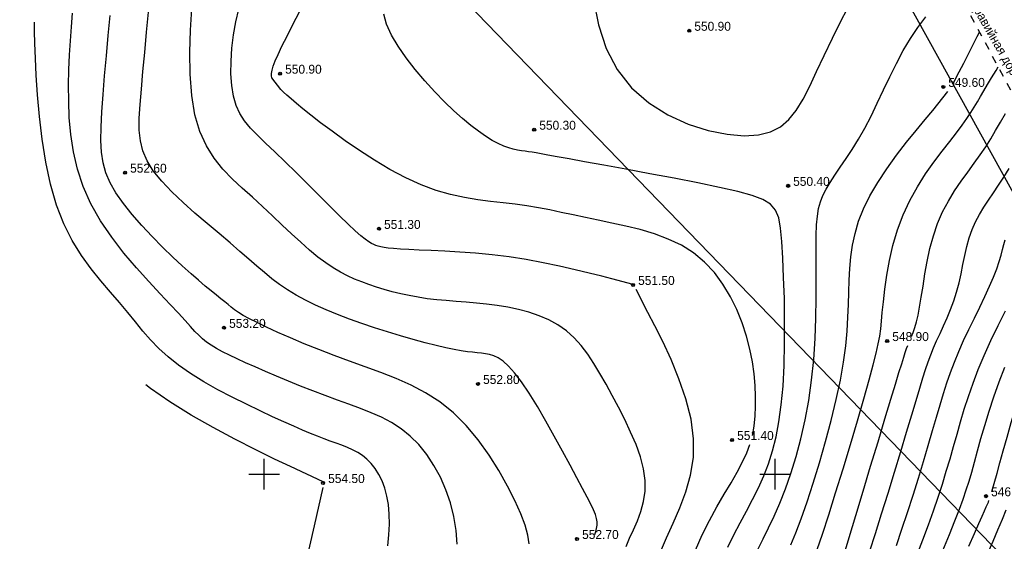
# Model space of a CAD drawing. Extents: x 0 to 362422, y 0 to 4201735.
# Tile 116 of 256: x 360026 to 360122, y 4200593 to 4200644. Entities that reach past the tile are written whole.
import ezdxf

# ---------------------------------------------------------------- set-up
doc = ezdxf.new("R2010")
doc.units = 0
doc.header["$LTSCALE"] = 0.5
doc.header["$MEASUREMENT"] = 0
doc.header["$PDMODE"] = 32
doc.header["$PDSIZE"] = 0.3
for name, pattern in [('CONTI', [0]), ('Д_ТРОТ_ТРУБА', [3, 1.5, -1.5]), ('ДОРОГИ_СТРОЯЩ', [9, 8, -1])]:
    doc.linetypes.add(name, pattern=pattern)
for name, color, linetype in [('(004) Точки рельефа', 7, 'Continuous'), ('(014) Водопровод', 5, 'ИК_Водопровод -------в--------'), ('(025) Дорога', 7, 'Continuous'), ('GORIZDEFAULT', 32, 'CONTI'), ('PI_TTDEFAULT', 5, 'CONTI'), ('SETKR', 2, 'CONTI')]:
    doc.layers.add(name, color=color, linetype=linetype)
doc.layers.add('(032) Горизонтали утолщенные', color=32, linetype='Continuous', lineweight=30)
doc.layers.add('.', color=7, linetype='Continuous', lineweight=15)
doc.styles.add('BM-431', font='txt')
doc.styles.add('D-431', font='txt')
doc.linetypes.add('ИК_Водопровод -------в--------', pattern='A,9,-0.6,["В",Standard,S=1.2,R=0,X=0,Y=-0.6],-1.2', length=10.8)

# ---------------------------------------------------------------- blocks, each defined once
blk = doc.blocks.new('BL_333')
at = {"color": 0}
for p, q in [((0, -1.5), (0, 1.5)), ((-1.5, 0), (1.5, 0))]:
    blk.add_line(p, q, dxfattribs=at)
blk = doc.blocks.new('gergrgrre')
at = {"layer": '(014) Водопровод', "flags": 128}
blk.add_lwpolyline([(360036.438, 4200773.015), (360047.098, 4200750.311), (360089.76, 4200681.101), (360107.619, 4200655.796), (360141.826, 4200594.039), (360149.345, 4200579.998), (360206.507, 4200508.61), (360230.262, 4200479.387), (360306.281, 4200388.525), (360409.154, 4200291.553), (360456.114, 4200244.191), (360490.793, 4200199.337)], dxfattribs=at)
at = {"layer": '(025) Дорога', "linetype": 'Д_ТРОТ_ТРУБА', "flags": 128}
blk.add_lwpolyline([(360034.859, 4200791.392), (360036.733, 4200790.501), (360038.761, 4200786.553), (360042.501, 4200778.433), (360055.492, 4200753.988), (360078.803, 4200711.411), (360116.369, 4200649.915), (360150.8, 4200586.24), (360165.682, 4200563.025), (360179.515, 4200545.24), (360209.989, 4200509.461), (360265.27, 4200443.63), (360306.026, 4200398.778), (360384.565, 4200319.74), (360425.367, 4200280.592), (360454.087, 4200253.775), (360461.596, 4200243.167), (360473.356, 4200225.782), (360486.072, 4200211.833), (360495.233, 4200201.295)], dxfattribs=at)
at = {"layer": '(032) Горизонтали утолщенные', "color": 32}
for points in [[(360085.42, 4200592.91, 552), (360085.76, 4200593.72, 552), (360086.14, 4200594.55, 552), (360086.52, 4200595.43, 552), (360086.86, 4200596.34, 552), (360087.12, 4200597.3, 552), (360087.28, 4200598.31, 552), (360087.29, 4200599.38, 552), (360087.13, 4200600.51, 552), (360086.82, 4200601.69, 552), (360086.39, 4200602.89, 552), (360085.86, 4200604.11, 552), (360085.28, 4200605.33, 552), (360084.66, 4200606.53, 552), (360084.04, 4200607.69, 552), (360083.45, 4200608.8, 552), (360082.86, 4200609.85, 552), (360082.27, 4200610.83, 552), (360081.67, 4200611.74, 552), (360081.03, 4200612.58, 552), (360080.34, 4200613.33, 552), (360079.58, 4200614, 552), (360078.75, 4200614.58, 552), (360077.85, 4200615.07, 552), (360076.9, 4200615.48, 552), (360075.9, 4200615.82, 552), (360074.88, 4200616.1, 552), (360073.84, 4200616.32, 552), (360072.8, 4200616.49, 552), (360071.77, 4200616.63, 552), (360070.76, 4200616.73, 552), (360069.76, 4200616.82, 552), (360068.78, 4200616.89, 552), (360067.82, 4200616.96, 552), (360066.88, 4200617.05, 552), (360065.96, 4200617.15, 552), (360065.07, 4200617.29, 552), (360064.2, 4200617.45, 552), (360063.36, 4200617.63, 552), (360062.54, 4200617.84, 552), (360061.75, 4200618.06, 552), (360060.99, 4200618.29, 552), (360060.25, 4200618.54, 552), (360059.54, 4200618.8, 552), (360058.84, 4200619.07, 552), (360058.15, 4200619.38, 552), (360057.46, 4200619.74, 552), (360056.75, 4200620.16, 552), (360056.02, 4200620.65, 552), (360055.25, 4200621.23, 552), (360054.43, 4200621.91, 552), (360053.58, 4200622.67, 552), (360052.68, 4200623.49, 552), (360051.76, 4200624.36, 552), (360050.81, 4200625.26, 552), (360049.84, 4200626.16, 552), (360048.86, 4200627.07, 552), (360047.86, 4200627.95, 552), (360046.89, 4200628.86, 552), (360045.96, 4200629.83, 552), (360045.11, 4200630.89, 552), (360044.35, 4200632.11, 552), (360043.71, 4200633.51, 552), (360043.23, 4200635.14, 552), (360042.92, 4200637.03, 552), (360042.77, 4200639.1, 552), (360042.73, 4200641.26, 552), (360042.8, 4200643.43, 552), (360042.93, 4200645.52, 552)], [(360098.33, 4200592.67, 550), (360098.83, 4200593.67, 550), (360099.36, 4200594.73, 550), (360099.9, 4200595.88, 550), (360100.45, 4200597.15, 550), (360101, 4200598.55, 550), (360101.53, 4200600.07, 550), (360102.04, 4200601.71, 550), (360102.51, 4200603.46, 550), (360102.93, 4200605.29, 550), (360103.29, 4200607.2, 550), (360103.57, 4200609.18, 550), (360103.78, 4200611.21, 550), (360103.91, 4200613.25, 550), (360103.98, 4200615.25, 550), (360104.02, 4200617.19, 550), (360104.02, 4200619, 550), (360104.02, 4200620.66, 550), (360104.01, 4200622.12, 550), (360104.02, 4200623.34, 550), (360104.06, 4200624.37, 550), (360104.13, 4200625.23, 550), (360104.25, 4200625.97, 550), (360104.43, 4200626.63, 550), (360104.67, 4200627.25, 550), (360104.98, 4200627.87, 550), (360105.38, 4200628.53, 550), (360105.85, 4200629.24, 550), (360106.37, 4200630.01, 550), (360106.94, 4200630.85, 550), (360107.54, 4200631.76, 550), (360108.15, 4200632.76, 550), (360108.77, 4200633.84, 550), (360109.39, 4200635.02, 550), (360109.99, 4200636.27, 550), (360110.61, 4200637.57, 550), (360111.23, 4200638.87, 550), (360111.87, 4200640.17, 550), (360112.54, 4200641.42, 550), (360113.23, 4200642.6, 550), (360113.97, 4200643.69, 550), (360114.73, 4200644.71, 550)], [(360062.11, 4200592.97, 554), (360062.2, 4200594.07, 554), (360062.25, 4200595.11, 554), (360062.23, 4200596.09, 554), (360062.15, 4200597.01, 554), (360062.01, 4200597.85, 554), (360061.8, 4200598.63, 554), (360061.54, 4200599.33, 554), (360061.23, 4200599.96, 554), (360060.87, 4200600.53, 554), (360060.48, 4200601.02, 554), (360060.06, 4200601.45, 554), (360059.61, 4200601.81, 554), (360059.15, 4200602.12, 554), (360058.65, 4200602.38, 554), (360058.14, 4200602.61, 554), (360057.6, 4200602.82, 554), (360057.05, 4200603.02, 554), (360056.47, 4200603.23, 554), (360055.87, 4200603.45, 554), (360055.23, 4200603.7, 554), (360054.53, 4200603.98, 554), (360053.76, 4200604.3, 554), (360052.9, 4200604.68, 554), (360051.93, 4200605.11, 554), (360050.83, 4200605.61, 554), (360049.6, 4200606.18, 554), (360048.26, 4200606.82, 554), (360046.87, 4200607.51, 554), (360045.46, 4200608.25, 554), (360044.09, 4200609.03, 554), (360042.79, 4200609.82, 554), (360041.61, 4200610.64, 554), (360040.59, 4200611.45, 554), (360039.69, 4200612.28, 554), (360038.88, 4200613.13, 554), (360038.13, 4200613.99, 554), (360037.4, 4200614.89, 554), (360036.65, 4200615.81, 554), (360035.85, 4200616.78, 554), (360034.97, 4200617.8, 554), (360034.03, 4200618.89, 554), (360033.08, 4200620.07, 554), (360032.13, 4200621.38, 554), (360031.22, 4200622.84, 554), (360030.4, 4200624.47, 554), (360029.67, 4200626.3, 554), (360029.09, 4200628.34, 554), (360028.62, 4200630.52, 554), (360028.27, 4200632.76, 554), (360028.01, 4200634.98, 554), (360027.82, 4200637.09, 554), (360027.69, 4200639.01, 554), (360027.61, 4200640.66, 554), (360027.55, 4200642.15, 554), (360027.52, 4200643.29, 554), (360027.52, 4200644.21, 554)], [(360109.27, 4200592.49, 548), (360109.82, 4200594.19, 548), (360110.42, 4200596.1, 548), (360111.05, 4200598.12, 548), (360111.68, 4200600.18, 548), (360112.29, 4200602.2, 548), (360112.86, 4200604.09, 548), (360113.37, 4200605.79, 548), (360113.79, 4200607.21, 548), (360114.15, 4200608.4, 548), (360114.45, 4200609.4, 548), (360114.72, 4200610.24, 548), (360114.97, 4200610.98, 548), (360115.22, 4200611.67, 548), (360115.5, 4200612.34, 548), (360115.8, 4200613.03, 548), (360116.14, 4200613.76, 548), (360116.48, 4200614.51, 548), (360116.83, 4200615.29, 548), (360117.17, 4200616.1, 548), (360117.48, 4200616.94, 548), (360117.76, 4200617.8, 548), (360117.99, 4200618.69, 548), (360118.2, 4200619.59, 548), (360118.38, 4200620.49, 548), (360118.57, 4200621.38, 548), (360118.76, 4200622.26, 548), (360118.99, 4200623.1, 548), (360119.27, 4200623.91, 548), (360119.6, 4200624.67, 548), (360119.99, 4200625.39, 548), (360120.41, 4200626.1, 548), (360120.88, 4200626.8, 548), (360121.37, 4200627.52, 548), (360121.87, 4200628.26, 548), (360122.38, 4200629.05, 548), (360122.9, 4200629.9, 548)], [(360121.19, 4200598.28, 546), (360121.74, 4200600.08, 546), (360122, 4200601.09, 546), (360122.32, 4200602.28, 546), (360122.69, 4200603.61, 546), (360123.1, 4200605.04, 546), (360123.55, 4200606.52, 546), (360124.04, 4200608.01, 546), (360124.57, 4200609.48, 546), (360125.13, 4200610.88, 546), (360125.73, 4200612.22, 546), (360126.36, 4200613.53, 546), (360127.03, 4200614.81, 546), (360127.73, 4200616.09, 546), (360128.48, 4200617.38, 546), (360129.26, 4200618.69, 546), (360130.09, 4200620.04, 546), (360130.93, 4200621.41, 546), (360131.386, 4200622.144, 546)], [(360118.96, 4200592.95, 546), (360119.51, 4200594.2, 546), (360119.94, 4200595.16, 546), (360120.26, 4200595.88, 546), (360120.49, 4200596.4, 546), (360120.66, 4200596.78, 546), (360120.78, 4200597.04, 546), (360120.87, 4200597.24, 546), (360120.92, 4200597.4, 546)]]:
    blk.add_polyline3d(points, dxfattribs=at)
at = {"linetype": 'Continuous', "elevation": 1.643}
blk.add_lwpolyline([(359968.105, 4200751.148), (360144.875, 4200568.598), (360208.905, 4200501.768), (360248.135, 4200449.088), (360280.365, 4200400.868), (360329.345, 4200345.008), (360410.625, 4200285.188), (360473.125, 4200218.998), (360491.256, 4200199.541)], dxfattribs=at)
at = {"layer": 'GORIZDEFAULT', "color": 32}
for points in [[(360068.9, 4200593.13, 553.5), (360068.78, 4200594.49, 553.5), (360068.57, 4200595.85, 553.5), (360068.23, 4200597.18, 553.5), (360067.79, 4200598.47, 553.5), (360067.25, 4200599.7, 553.5), (360066.61, 4200600.85, 553.5), (360065.9, 4200601.92, 553.5), (360065.12, 4200602.88, 553.5), (360064.29, 4200603.72, 553.5), (360063.4, 4200604.43, 553.5), (360062.47, 4200605.03, 553.5), (360061.49, 4200605.55, 553.5), (360060.47, 4200606, 553.5), (360059.41, 4200606.42, 553.5), (360058.3, 4200606.82, 553.5), (360057.16, 4200607.23, 553.5), (360055.97, 4200607.67, 553.5), (360054.77, 4200608.13, 553.5), (360053.56, 4200608.61, 553.5), (360052.37, 4200609.1, 553.5), (360051.22, 4200609.58, 553.5), (360050.13, 4200610.04, 553.5), (360049.11, 4200610.48, 553.5), (360048.18, 4200610.89, 553.5), (360047.35, 4200611.27, 553.5), (360046.6, 4200611.63, 553.5), (360045.93, 4200611.96, 553.5), (360045.33, 4200612.28, 553.5), (360044.81, 4200612.6, 553.5), (360044.36, 4200612.91, 553.5), (360043.96, 4200613.22, 553.5), (360043.59, 4200613.57, 553.5), (360043.21, 4200613.96, 553.5), (360042.78, 4200614.44, 553.5), (360042.26, 4200615.02, 553.5), (360041.62, 4200615.73, 553.5), (360040.81, 4200616.6, 553.5), (360039.83, 4200617.64, 553.5), (360038.7, 4200618.84, 553.5), (360037.5, 4200620.17, 553.5), (360036.27, 4200621.62, 553.5), (360035.08, 4200623.16, 553.5), (360033.98, 4200624.78, 553.5), (360033.04, 4200626.44, 553.5), (360032.29, 4200628.12, 553.5), (360031.74, 4200629.82, 553.5), (360031.34, 4200631.52, 553.5), (360031.08, 4200633.2, 553.5), (360030.93, 4200634.86, 553.5), (360030.87, 4200636.47, 553.5), (360030.86, 4200638.04, 553.5), (360030.89, 4200639.54, 553.5), (360030.95, 4200640.99, 553.5), (360031.04, 4200642.39, 553.5), (360031.14, 4200643.75, 553.5), (360031.25, 4200645.07, 553.5)], [(360082.34, 4200594.09, 552.5), (360082.44, 4200594.37, 552.5), (360082.53, 4200594.67, 552.5), (360082.57, 4200594.99, 552.5), (360082.57, 4200595.32, 552.5), (360082.52, 4200595.66, 552.5), (360082.41, 4200596.04, 552.5), (360082.22, 4200596.5, 552.5), (360081.96, 4200597.05, 552.5), (360081.61, 4200597.74, 552.5), (360081.16, 4200598.59, 552.5), (360080.61, 4200599.63, 552.5), (360079.95, 4200600.86, 552.5), (360079.2, 4200602.24, 552.5), (360078.39, 4200603.7, 552.5), (360077.56, 4200605.17, 552.5), (360076.73, 4200606.6, 552.5), (360075.92, 4200607.9, 552.5), (360075.17, 4200609.02, 552.5), (360074.5, 4200609.9, 552.5), (360073.91, 4200610.56, 552.5), (360073.38, 4200611.03, 552.5), (360072.9, 4200611.36, 552.5), (360072.46, 4200611.57, 552.5), (360072.04, 4200611.69, 552.5), (360071.65, 4200611.76, 552.5), (360071.25, 4200611.81, 552.5), (360070.84, 4200611.86, 552.5), (360070.39, 4200611.91, 552.5), (360069.88, 4200611.97, 552.5), (360069.29, 4200612.06, 552.5), (360068.59, 4200612.19, 552.5), (360067.77, 4200612.36, 552.5), (360066.82, 4200612.58, 552.5), (360065.74, 4200612.85, 552.5), (360064.58, 4200613.16, 552.5), (360063.35, 4200613.52, 552.5), (360062.08, 4200613.9, 552.5), (360060.81, 4200614.3, 552.5), (360059.56, 4200614.72, 552.5), (360058.35, 4200615.16, 552.5), (360057.19, 4200615.6, 552.5), (360056.08, 4200616.06, 552.5), (360055.03, 4200616.53, 552.5), (360054.05, 4200617.01, 552.5), (360053.13, 4200617.51, 552.5), (360052.27, 4200618.02, 552.5), (360051.49, 4200618.55, 552.5), (360050.75, 4200619.1, 552.5), (360050.02, 4200619.7, 552.5), (360049.28, 4200620.33, 552.5), (360048.49, 4200621.02, 552.5), (360047.63, 4200621.78, 552.5), (360046.67, 4200622.61, 552.5), (360045.59, 4200623.52, 552.5), (360044.43, 4200624.5, 552.5), (360043.23, 4200625.52, 552.5), (360042.06, 4200626.57, 552.5), (360040.95, 4200627.62, 552.5), (360039.97, 4200628.66, 552.5), (360039.15, 4200629.67, 552.5), (360038.55, 4200630.64, 552.5), (360038.13, 4200631.6, 552.5), (360037.89, 4200632.59, 552.5), (360037.77, 4200633.65, 552.5), (360037.77, 4200634.82, 552.5), (360037.85, 4200636.14, 552.5), (360037.98, 4200637.65, 552.5), (360038.14, 4200639.37, 552.5), (360038.32, 4200641.25, 552.5), (360038.5, 4200643.21, 552.5), (360038.69, 4200645.17, 552.5)], [(360086.1, 4200618.54, 551.5), (360084.03, 4200619.1, 551.5), (360083.03, 4200619.36, 551.5), (360081.81, 4200619.66, 551.5), (360080.43, 4200619.99, 551.5), (360078.91, 4200620.33, 551.5), (360077.31, 4200620.67, 551.5), (360075.64, 4200620.98, 551.5), (360073.96, 4200621.24, 551.5), (360072.3, 4200621.45, 551.5), (360070.68, 4200621.61, 551.5), (360069.13, 4200621.72, 551.5), (360067.68, 4200621.81, 551.5), (360066.35, 4200621.87, 551.5), (360065.17, 4200621.91, 551.5), (360064.15, 4200621.95, 551.5), (360063.33, 4200622, 551.5), (360062.66, 4200622.05, 551.5), (360062.14, 4200622.1, 551.5), (360061.74, 4200622.16, 551.5), (360061.42, 4200622.22, 551.5), (360061.16, 4200622.29, 551.5), (360060.94, 4200622.36, 551.5), (360060.73, 4200622.44, 551.5), (360060.5, 4200622.55, 551.5), (360060.23, 4200622.71, 551.5), (360059.89, 4200622.96, 551.5), (360059.46, 4200623.31, 551.5), (360058.91, 4200623.8, 551.5), (360058.22, 4200624.45, 551.5), (360057.37, 4200625.27, 551.5), (360056.4, 4200626.23, 551.5), (360055.34, 4200627.28, 551.5), (360054.24, 4200628.38, 551.5), (360053.12, 4200629.49, 551.5), (360052.04, 4200630.55, 551.5), (360051.04, 4200631.52, 551.5), (360050.14, 4200632.38, 551.5), (360049.35, 4200633.14, 551.5), (360048.67, 4200633.84, 551.5), (360048.09, 4200634.54, 551.5), (360047.62, 4200635.26, 551.5), (360047.26, 4200636.05, 551.5), (360046.99, 4200636.95, 551.5), (360046.82, 4200637.99, 551.5), (360046.75, 4200639.14, 551.5), (360046.76, 4200640.38, 551.5), (360046.85, 4200641.66, 551.5), (360047.01, 4200642.96, 551.5), (360047.24, 4200644.24, 551.5), (360047.53, 4200645.47, 551.5)], [(360075.94, 4200593.16, 553), (360075.8, 4200594.02, 553), (360075.53, 4200594.99, 553), (360075.11, 4200596.12, 553), (360074.54, 4200597.41, 553), (360073.82, 4200598.83, 553), (360072.97, 4200600.34, 553), (360072.01, 4200601.86, 553), (360070.93, 4200603.34, 553), (360069.76, 4200604.74, 553), (360068.51, 4200605.99, 553), (360067.19, 4200607.05, 553), (360065.8, 4200607.95, 553), (360064.37, 4200608.7, 553), (360062.9, 4200609.36, 553), (360061.4, 4200609.94, 553), (360059.88, 4200610.49, 553), (360058.36, 4200611.03, 553), (360056.84, 4200611.59, 553), (360055.35, 4200612.17, 553), (360053.91, 4200612.75, 553), (360052.57, 4200613.32, 553), (360051.33, 4200613.86, 553), (360050.23, 4200614.36, 553), (360049.3, 4200614.81, 553), (360048.55, 4200615.19, 553), (360047.96, 4200615.51, 553), (360047.49, 4200615.8, 553), (360047.11, 4200616.06, 553), (360046.78, 4200616.31, 553), (360046.47, 4200616.57, 553), (360046.14, 4200616.84, 553), (360045.76, 4200617.15, 553), (360045.32, 4200617.5, 553), (360044.82, 4200617.91, 553), (360044.24, 4200618.39, 553), (360043.58, 4200618.95, 553), (360042.84, 4200619.6, 553), (360041.99, 4200620.36, 553), (360041.06, 4200621.23, 553), (360040.06, 4200622.19, 553), (360039.04, 4200623.23, 553), (360038.03, 4200624.3, 553), (360037.08, 4200625.38, 553), (360036.22, 4200626.46, 553), (360035.49, 4200627.5, 553), (360034.93, 4200628.49, 553), (360034.52, 4200629.45, 553), (360034.25, 4200630.44, 553), (360034.09, 4200631.49, 553), (360034.02, 4200632.64, 553), (360034.04, 4200633.94, 553), (360034.12, 4200635.42, 553), (360034.23, 4200637.11, 553), (360034.38, 4200638.96, 553), (360034.56, 4200640.91, 553), (360034.74, 4200642.89, 553), (360034.93, 4200644.84, 553)], [(360097.78, 4200603.77, 551), (360097.94, 4200604.69, 551), (360098.04, 4200605.69, 551), (360098.08, 4200606.6, 551), (360098.09, 4200607.6, 551), (360098.04, 4200608.67, 551), (360097.94, 4200609.8, 551), (360097.78, 4200610.99, 551), (360097.53, 4200612.23, 551), (360097.2, 4200613.5, 551), (360096.78, 4200614.8, 551), (360096.25, 4200616.09, 551), (360095.63, 4200617.35, 551), (360094.89, 4200618.57, 551), (360094.05, 4200619.7, 551), (360093.09, 4200620.73, 551), (360092.01, 4200621.63, 551), (360090.82, 4200622.38, 551), (360089.53, 4200622.99, 551), (360088.18, 4200623.5, 551), (360086.79, 4200623.91, 551), (360085.39, 4200624.25, 551), (360084.01, 4200624.55, 551), (360082.68, 4200624.82, 551), (360081.43, 4200625.09, 551), (360080.23, 4200625.35, 551), (360079.07, 4200625.6, 551), (360077.94, 4200625.83, 551), (360076.83, 4200626.05, 551), (360075.7, 4200626.24, 551), (360074.56, 4200626.4, 551), (360073.38, 4200626.54, 551), (360072.16, 4200626.67, 551), (360070.9, 4200626.83, 551), (360069.59, 4200627.04, 551), (360068.23, 4200627.33, 551), (360066.82, 4200627.74, 551), (360065.36, 4200628.28, 551), (360063.85, 4200628.97, 551), (360062.31, 4200629.79, 551), (360060.79, 4200630.7, 551), (360059.32, 4200631.65, 551), (360057.92, 4200632.61, 551), (360056.65, 4200633.53, 551), (360055.52, 4200634.37, 551), (360054.57, 4200635.1, 551), (360053.79, 4200635.72, 551), (360053.15, 4200636.25, 551), (360052.64, 4200636.7, 551), (360052.23, 4200637.07, 551), (360051.9, 4200637.37, 551), (360051.63, 4200637.62, 551), (360050.75, 4200638.76, 551), (360050.72, 4200638.95, 551), (360050.73, 4200639.19, 551), (360050.78, 4200639.49, 551), (360050.89, 4200639.89, 551), (360051.08, 4200640.41, 551), (360051.36, 4200641.05, 551), (360051.74, 4200641.86, 551), (360052.24, 4200642.84, 551), (360052.82, 4200643.97, 551), (360053.47, 4200645.22, 551)], [(360095.37, 4200592.84, 550.5), (360095.95, 4200594.04, 550.5), (360096.56, 4200595.22, 550.5), (360097.18, 4200596.37, 550.5), (360097.79, 4200597.52, 550.5), (360098.36, 4200598.66, 550.5), (360098.88, 4200599.82, 550.5), (360099.34, 4200601.01, 550.5), (360099.74, 4200602.27, 550.5), (360100.09, 4200603.63, 550.5), (360100.37, 4200605.12, 550.5), (360100.6, 4200606.76, 550.5), (360100.77, 4200608.59, 550.5), (360100.87, 4200610.61, 550.5), (360100.92, 4200612.77, 550.5), (360100.93, 4200614.98, 550.5), (360100.9, 4200617.16, 550.5), (360100.83, 4200619.24, 550.5), (360100.75, 4200621.13, 550.5), (360100.65, 4200622.75, 550.5), (360100.53, 4200624.05, 550.5), (360100.35, 4200625.05, 550.5), (360100.04, 4200625.81, 550.5), (360099.55, 4200626.4, 550.5), (360098.81, 4200626.86, 550.5), (360097.76, 4200627.25, 550.5), (360096.35, 4200627.63, 550.5), (360094.54, 4200628.04, 550.5), (360092.42, 4200628.48, 550.5), (360090.11, 4200628.93, 550.5), (360087.73, 4200629.38, 550.5), (360085.4, 4200629.81, 550.5), (360083.23, 4200630.2, 550.5), (360081.34, 4200630.54, 550.5), (360079.83, 4200630.82, 550.5), (360078.66, 4200631.03, 550.5), (360077.77, 4200631.2, 550.5), (360077.1, 4200631.32, 550.5), (360076.61, 4200631.41, 550.5), (360076.21, 4200631.48, 550.5), (360075.87, 4200631.53, 550.5), (360075.53, 4200631.57, 550.5), (360075.17, 4200631.62, 550.5), (360074.78, 4200631.68, 550.5), (360074.37, 4200631.77, 550.5), (360073.93, 4200631.9, 550.5), (360073.44, 4200632.08, 550.5), (360072.9, 4200632.33, 550.5), (360072.31, 4200632.64, 550.5), (360071.67, 4200633.04, 550.5), (360070.97, 4200633.53, 550.5), (360070.22, 4200634.1, 550.5), (360069.42, 4200634.77, 550.5), (360068.56, 4200635.54, 550.5), (360067.65, 4200636.41, 550.5), (360066.7, 4200637.39, 550.5), (360065.72, 4200638.45, 550.5), (360064.77, 4200639.56, 550.5), (360063.89, 4200640.7, 550.5), (360063.1, 4200641.84, 550.5), (360062.45, 4200642.94, 550.5), (360061.98, 4200643.99, 550.5), (360061.71, 4200644.97, 550.5)], [(360082.22, 4200646.34, 550.5), (360082.71, 4200643.94, 550.5), (360083.46, 4200641.64, 550.5), (360084.53, 4200639.56, 550.5), (360085.95, 4200637.78, 550.5), (360087.64, 4200636.31, 550.5), (360089.51, 4200635.14, 550.5), (360091.48, 4200634.24, 550.5), (360093.44, 4200633.61, 550.5), (360095.3, 4200633.23, 550.5), (360096.97, 4200633.09, 550.5), (360098.38, 4200633.17, 550.5), (360099.55, 4200633.46, 550.5), (360100.52, 4200633.97, 550.5), (360101.35, 4200634.67, 550.5), (360102.07, 4200635.57, 550.5), (360102.73, 4200636.66, 550.5), (360103.38, 4200637.93, 550.5), (360104.06, 4200639.36, 550.5), (360104.79, 4200640.94, 550.5), (360105.6, 4200642.64, 550.5), (360106.49, 4200644.42, 550.5), (360107.48, 4200646.27, 550.5)], [(360117.48, 4200638.31, 549.5), (360117.69, 4200638.72, 549.5), (360118.01, 4200639.34, 549.5), (360118.45, 4200640.2, 549.5), (360119.04, 4200641.36, 549.5), (360119.77, 4200642.81, 549.5), (360119.982, 4200643.234, 549.5)], [(360104.12, 4200592.61, 549), (360104.63, 4200594.12, 549), (360105.24, 4200596, 549), (360105.92, 4200598.16, 549), (360106.64, 4200600.5, 549), (360107.36, 4200602.89, 549), (360108.05, 4200605.21, 549), (360108.67, 4200607.36, 549), (360109.2, 4200609.2, 549), (360109.6, 4200610.67, 549), (360109.89, 4200611.82, 549), (360110.09, 4200612.73, 549), (360110.23, 4200613.5, 549), (360110.33, 4200614.21, 549), (360110.4, 4200614.95, 549), (360110.48, 4200615.81, 549), (360110.59, 4200616.86, 549), (360110.73, 4200618.08, 549), (360110.93, 4200619.44, 549), (360111.19, 4200620.88, 549), (360111.53, 4200622.37, 549), (360111.97, 4200623.88, 549), (360112.52, 4200625.35, 549), (360113.17, 4200626.76, 549), (360113.92, 4200628.1, 549), (360114.71, 4200629.35, 549), (360115.53, 4200630.51, 549), (360116.33, 4200631.57, 549), (360117.08, 4200632.53, 549), (360117.74, 4200633.38, 549), (360118.3, 4200634.13, 549), (360118.76, 4200634.78, 549), (360119.15, 4200635.36, 549), (360119.48, 4200635.9, 549), (360119.79, 4200636.42, 549), (360120.1, 4200636.94, 549), (360120.42, 4200637.49, 549), (360120.78, 4200638.09, 549), (360121.18, 4200638.75, 549), (360121.62, 4200639.47, 549), (360121.827, 4200639.822, 549)], [(360101.53, 4200593.09, 549.5), (360102.01, 4200594.25, 549.5), (360102.54, 4200595.63, 549.5), (360103.12, 4200597.27, 549.5), (360103.73, 4200599.12, 549.5), (360104.34, 4200601.1, 549.5), (360104.93, 4200603.17, 549.5), (360105.49, 4200605.25, 549.5), (360105.98, 4200607.28, 549.5), (360106.39, 4200609.19, 549.5), (360106.69, 4200610.94, 549.5), (360106.9, 4200612.53, 549.5), (360107.04, 4200613.99, 549.5), (360107.12, 4200615.34, 549.5), (360107.18, 4200616.6, 549.5), (360107.21, 4200617.8, 549.5), (360107.25, 4200618.96, 549.5), (360107.31, 4200620.1, 549.5), (360107.41, 4200621.24, 549.5), (360107.57, 4200622.38, 549.5), (360107.82, 4200623.53, 549.5), (360108.17, 4200624.72, 549.5), (360108.64, 4200625.93, 549.5), (360109.26, 4200627.2, 549.5), (360110.04, 4200628.52, 549.5), (360110.93, 4200629.86, 549.5), (360111.89, 4200631.18, 549.5), (360112.86, 4200632.45, 549.5), (360113.81, 4200633.62, 549.5), (360114.68, 4200634.67, 549.5), (360115.42, 4200635.55, 549.5), (360116.91, 4200637.43, 549.5)], [(360113.35, 4200613.45, 548.5), (360113.51, 4200613.85, 548.5), (360113.67, 4200614.32, 548.5), (360113.83, 4200614.88, 548.5), (360113.99, 4200615.55, 548.5), (360114.14, 4200616.34, 548.5), (360114.3, 4200617.3, 548.5), (360114.47, 4200618.39, 548.5), (360114.65, 4200619.57, 548.5), (360114.87, 4200620.8, 548.5), (360115.15, 4200622.06, 548.5), (360115.48, 4200623.3, 548.5), (360115.89, 4200624.5, 548.5), (360116.39, 4200625.64, 548.5), (360116.95, 4200626.7, 548.5), (360117.56, 4200627.7, 548.5), (360118.2, 4200628.64, 548.5), (360118.85, 4200629.54, 548.5), (360119.47, 4200630.4, 548.5), (360120.06, 4200631.22, 548.5), (360120.6, 4200632.01, 548.5), (360121.09, 4200632.8, 548.5), (360121.57, 4200633.59, 548.5), (360122.04, 4200634.41, 548.5), (360122.53, 4200635.27, 548.5)], [(360111.87, 4200593.02, 547.5), (360112.41, 4200594.6, 547.5), (360112.96, 4200596.25, 547.5), (360113.5, 4200597.93, 547.5), (360114.02, 4200599.6, 547.5), (360114.52, 4200601.24, 547.5), (360114.98, 4200602.8, 547.5), (360115.41, 4200604.25, 547.5), (360115.79, 4200605.56, 547.5), (360116.15, 4200606.76, 547.5), (360116.48, 4200607.87, 547.5), (360116.81, 4200608.92, 547.5), (360117.16, 4200609.94, 547.5), (360117.54, 4200610.95, 547.5), (360117.96, 4200611.98, 547.5), (360118.44, 4200613.05, 547.5), (360118.95, 4200614.14, 547.5), (360119.49, 4200615.25, 547.5), (360120.02, 4200616.33, 547.5), (360120.52, 4200617.38, 547.5), (360120.98, 4200618.37, 547.5), (360121.38, 4200619.27, 547.5), (360121.69, 4200620.07, 547.5), (360121.92, 4200620.78, 547.5), (360122.11, 4200621.41, 547.5), (360122.26, 4200621.96, 547.5), (360122.38, 4200622.46, 547.5), (360122.51, 4200622.91, 547.5)], [(360116.4, 4200592.53, 546.5), (360117.05, 4200594.1, 546.5), (360117.59, 4200595.43, 546.5), (360118.03, 4200596.56, 546.5), (360118.39, 4200597.55, 546.5), (360118.7, 4200598.45, 546.5), (360118.97, 4200599.31, 546.5), (360119.23, 4200600.2, 546.5), (360119.5, 4200601.17, 546.5), (360119.8, 4200602.26, 546.5), (360120.13, 4200603.47, 546.5), (360120.51, 4200604.76, 546.5), (360120.93, 4200606.14, 546.5), (360121.39, 4200607.56, 546.5), (360121.91, 4200609.01, 546.5), (360122.48, 4200610.47, 546.5)], [(360113.86, 4200592.03, 547), (360114.46, 4200593.56, 547), (360115, 4200595.02, 547), (360115.5, 4200596.41, 547), (360115.94, 4200597.74, 547), (360116.36, 4200599.02, 547), (360116.74, 4200600.27, 547), (360117.11, 4200601.5, 547), (360117.45, 4200602.71, 547), (360117.8, 4200603.91, 547), (360118.14, 4200605.12, 547), (360118.51, 4200606.35, 547), (360118.91, 4200607.6, 547), (360119.36, 4200608.89, 547), (360119.87, 4200610.22, 547), (360120.44, 4200611.61, 547), (360121.1, 4200613.06, 547), (360121.81, 4200614.53, 547), (360122.55, 4200615.97, 547)], [(360088.78, 4200592.4, 551.5), (360089.37, 4200593.77, 551.5), (360090.02, 4200595.2, 551.5), (360090.67, 4200596.69, 551.5), (360091.25, 4200598.25, 551.5), (360091.72, 4200599.89, 551.5), (360092, 4200601.62, 551.5), (360092.02, 4200603.45, 551.5), (360091.77, 4200605.37, 551.5), (360091.26, 4200607.35, 551.5), (360090.59, 4200609.31, 551.5), (360089.82, 4200611.2, 551.5), (360089, 4200612.95, 551.5), (360088.23, 4200614.5, 551.5), (360087.55, 4200615.8, 551.5), (360086.39, 4200618.06, 551.5)], [(360105.51, 4200588.6, 548.5), (360106.68, 4200591.95, 548.5), (360107.23, 4200593.78, 548.5), (360107.89, 4200595.94, 548.5), (360108.6, 4200598.31, 548.5), (360109.34, 4200600.76, 548.5), (360110.07, 4200603.16, 548.5), (360110.74, 4200605.39, 548.5), (360111.33, 4200607.32, 548.5), (360111.77, 4200608.78, 548.5), (360112.11, 4200609.92, 548.5), (360112.38, 4200610.78, 548.5), (360112.58, 4200611.43, 548.5), (360112.73, 4200611.9, 548.5), (360112.86, 4200612.27, 548.5), (360112.98, 4200612.57, 548.5)], [(360055.76, 4200599.24, 554.5), (360052.56, 4200600.73, 554.5), (360051.01, 4200601.47, 554.5), (360049.18, 4200602.37, 554.5), (360047.14, 4200603.4, 554.5), (360045, 4200604.54, 554.5), (360042.85, 4200605.77, 554.5), (360040.77, 4200607.05, 554.5), (360038.87, 4200608.37, 554.5), (360038.414, 4200608.733, 554.5)], [(360092.19, 4200592.57, 551), (360092.86, 4200594.05, 551), (360093.57, 4200595.46, 551), (360094.3, 4200596.78, 551), (360095.01, 4200598.02, 551), (360095.68, 4200599.15, 551), (360096.27, 4200600.18, 551), (360096.8, 4200601.18, 551), (360097.22, 4200602.07, 551), (360097.53, 4200602.89, 551)], [(360050.47, 4200574.72, 554.5), (360051.26, 4200578.44, 554.5), (360051.7, 4200580.44, 554.5), (360052.22, 4200582.79, 554.5), (360052.79, 4200585.37, 554.5), (360053.37, 4200588.01, 554.5), (360053.94, 4200590.59, 554.5), (360054.47, 4200592.94, 554.5), (360054.91, 4200594.94, 554.5), (360055.76, 4200598.69, 554.5)], [(360120.81, 4200592.26, 545.5), (360121.32, 4200593.45, 545.5), (360121.79, 4200594.55, 545.5), (360122.23, 4200595.58, 545.5), (360122.62, 4200596.51, 545.5)]]:
    blk.add_polyline3d(points, dxfattribs=at)
at = {"layer": 'PI_TTDEFAULT', "color": 5}
for p in [(360091.59, 4200643.36, 550.9), (360051.56, 4200639.16, 550.9), (360116.45, 4200637.87, 549.6), (360076.42, 4200633.68, 550.3), (360036.39, 4200629.48, 552.6), (360101.27, 4200628.19, 550.4), (360061.24, 4200623.99, 551.3), (360086.1, 4200618.5, 551.5), (360046.07, 4200614.31, 553.2), (360110.96, 4200613.01, 548.9), (360070.93, 4200608.82, 552.8), (360095.79, 4200603.33, 551.4), (360055.76, 4200599.13, 554.5), (360120.64, 4200597.84, 546.1), (360080.61, 4200593.65, 552.7)]:
    blk.add_point(p, dxfattribs=at)
at = {"layer": 'SETKR', "color": 92}
for p in [(360050, 4200600), (360100, 4200600)]:
    blk.add_blockref('BL_333', p, dxfattribs=at)
at = {"layer": '(004) Точки рельефа', "style": 'D-431'}
for s, p in [('550.90', (360092.09, 4200643.36)), ('550.90', (360052.05, 4200639.16)), ('549.60', (360116.94, 4200637.87)), ('550.30', (360076.92, 4200633.68)), ('552.60', (360036.88, 4200629.48)), ('550.40', (360101.76, 4200628.19)), ('551.30', (360061.73, 4200623.98)), ('551.50', (360086.59, 4200618.5)), ('553.20', (360046.57, 4200614.3)), ('548.90', (360111.46, 4200613.01)), ('552.80', (360071.42, 4200608.81)), ('551.40', (360096.28, 4200603.33)), ('554.50', (360056.26, 4200599.12)), ('546.10', (360121.13, 4200597.83)), ('552.70', (360081.11, 4200593.65))]:
    blk.add_text(s, height=0.875, dxfattribs=at).set_placement(p)
at = {"layer": '(025) Дорога', "linetype": 'ДОРОГИ_СТРОЯЩ', "style": 'BM-431'}
blk.add_text('гравийная дорога', height=0.875, rotation=299.72257, dxfattribs=at).set_placement((360119.186, 4200645.758, -555.023))

msp = doc.modelspace()

# ---------------------------------------------------------------- hatches: boundary and pattern name
at = {"layer": '.', "ltscale": 0.149071}
h = msp.add_hatch(color=256, dxfattribs=at)
h.dxf.hatch_style = 1
h.set_gradient(color1=(255, 255, 255), tint=1)
h.paths.add_polyline_path([(359890.241, 4200063.476), (362234.445, 4200063.476), (362234.349, 4201313.892), (359890.241, 4201328.891)], flags=17)
h.paths.add_polyline_path([(359890.241, 4200063.476), (362234.445, 4200063.476), (362234.445, 4201313.891), (359890.241, 4201328.891)], flags=17)

# ---------------------------------------------------------------- block references
at = {"linetype": 'Continuous'}
msp.add_blockref('gergrgrre', (0, 0), dxfattribs=at)

doc.saveas('drawing.dxf')
